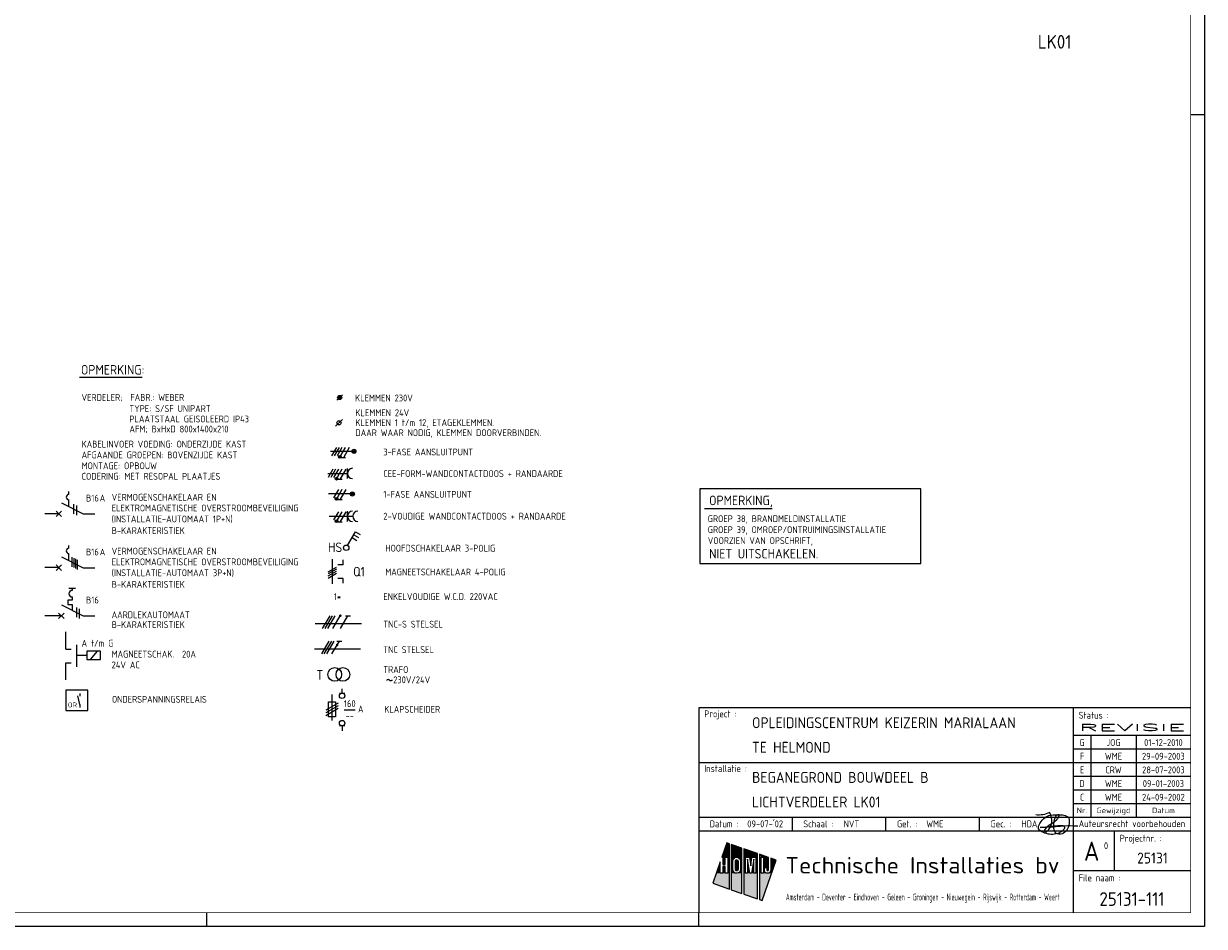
# Model space of a CAD drawing. Header units: millimetres. Extents: x 882 to 2071, y -2 to 839.
# Tile 5 of 8: x 1639 to 2071, y -2 to 328. Entities that reach past the tile are written whole.
import ezdxf
from ezdxf.enums import TextEntityAlignment as Align

# ---------------------------------------------------------------- set-up
doc = ezdxf.new("R2010")
doc.units = ezdxf.units.MM
doc.linetypes.add('HIDDEN', pattern=[9.525, 6.35, -3.175])
doc.layers.get('0').update_dxf_attribs({"linetype": 'CONTINUOUS'})
for name, color, linetype in [('02-61-50-lijn050', 90, 'CONTINUOUS'), ('1', 7, 'CONTINUOUS'), ('40', 1, 'CONTINUOUS'), ('41', 2, 'CONTINUOUS'), ('70', 1, 'CONTINUOUS'), ('71', 2, 'CONTINUOUS'), ('EL$2B---_KADER', 4, 'CONTINUOUS'), ('LIJN025', 10, 'CONTINUOUS'), ('LIJN035', 50, 'CONTINUOUS'), ('LIJN050', 90, 'CONTINUOUS'), ('TEKST18', 210, 'CONTINUOUS'), ('TEKST25', 10, 'CONTINUOUS'), ('TEKST35', 50, 'CONTINUOUS'), ('TEKST50', 90, 'CONTINUOUS'), ('TEKST70', 130, 'CONTINUOUS')]:
    doc.layers.add(name, color=color, linetype=linetype)
doc.styles.add('5_0', font='iso.shx')
doc.styles.add('HELV', font='ISO.SHX')
doc.styles.add('ISO', font='ISO.SHX')
doc.styles.add('NEN', font='iso.shx')
doc.styles.add('ROMAND', font='romand')

# ---------------------------------------------------------------- blocks, each defined once
blk = doc.blocks.new('A0')
at = {"layer": 'LIJN025'}
for p, q in [((1184, 297), (1189, 297)), ((1141, 80), (1141, 5)), ((1141, 70), (1184, 70)), ((1147.5, 70), (1147.5, 40)), ((1164, 70), (1164, 40)), ((1141, 65), (1184, 65)), ((1004, 60), (1141, 60)), ((1141, 60), (1184, 60)), ((1141, 55), (1184, 55)), ((1141, 50), (1184, 50)), ((1141, 45), (1184, 45)), ((1004, 40), (1184, 40)), ((1038.25, 35), (1038.25, 40)), ((1072.5, 35), (1072.5, 40)), ((1106.75, 35), (1106.75, 40)), ((1004, 35), (1184, 35)), ((1156, 35), (1156, 20.5)), ((1014.28, 30.55), (1012.44, 25.28)), ((1015.23, 30.22), (1014.28, 30.55)), ((1015.23, 13.64), (1015.23, 30.22)), ((1019.81, 28.62), (1015.85, 30)), ((1015.85, 30), (1015.85, 13.42)), ((1019.81, 12.03), (1019.81, 28.62)), ((1025.53, 26.61), (1020.49, 28.38)), ((1020.49, 28.38), (1020.49, 11.8)), ((1025.53, 10.03), (1025.53, 26.61)), ((1029.46, 25.24), (1026.21, 26.37)), ((1026.21, 26.37), (1026.21, 9.79)), ((1011.88, 23.67), (1009.11, 15.78)), ((1011.88, 19.41), (1011.88, 23.67)), ((1012.44, 25.28), (1012.78, 25.28)), ((1012.78, 25.28), (1012.78, 22.62)), ((1012.78, 22.62), (1013.68, 22.62)), ((1013.68, 21.86), (1012.78, 21.86)), ((1012.78, 21.86), (1012.78, 19.41)), ((1013.68, 25.28), (1014.58, 25.28)), ((1013.68, 22.62), (1013.68, 25.28)), ((1013.68, 19.41), (1013.68, 21.86)), ((1014.58, 25.28), (1014.58, 19.41)), ((1016.51, 23.91), (1016.61, 24.43)), ((1016.51, 20.8), (1016.51, 23.91)), ((1016.61, 24.43), (1016.9, 24.86)), ((1016.9, 24.86), (1017.35, 25.18)), ((1017.35, 25.18), (1017.88, 25.28)), ((1017.39, 23.89), (1017.46, 24.14)), ((1017.39, 20.81), (1017.39, 23.89)), ((1017.46, 24.14), (1017.63, 24.32)), ((1017.63, 24.32), (1017.89, 24.39)), ((1017.88, 25.28), (1018.41, 25.18)), ((1017.89, 24.39), (1018.13, 24.32)), ((1018.13, 24.32), (1018.31, 24.14)), ((1018.31, 24.14), (1018.38, 23.89)), ((1018.38, 23.89), (1018.38, 20.81)), ((1018.41, 25.18), (1018.85, 24.88)), ((1018.85, 24.88), (1019.14, 24.45)), ((1019.14, 24.45), (1019.25, 23.91)), ((1019.25, 23.91), (1019.25, 20.8)), ((1021.1, 19.41), (1021.1, 25.28)), ((1021.1, 25.28), (1022.62, 25.28)), ((1022.72, 19.41), (1021.87, 24.56)), ((1021.87, 24.56), (1021.87, 19.41)), ((1022.62, 25.28), (1023, 22.14)), ((1023, 22.14), (1023.38, 25.28)), ((1024.15, 24.56), (1023.29, 19.41)), ((1023.38, 25.28), (1024.92, 25.28)), ((1024.15, 19.41), (1024.15, 24.56)), ((1024.92, 25.28), (1024.92, 19.41)), ((1026.81, 19.41), (1026.81, 25.28)), ((1026.81, 25.28), (1027.69, 25.28)), ((1027.14, 9.47), (1032.31, 24.24)), ((1027.69, 25.28), (1027.69, 19.41)), ((1029.46, 20.62), (1029.46, 25.24)), ((1032.31, 24.24), (1030.31, 24.94)), ((1030.31, 24.94), (1030.31, 20.61)), ((1012.78, 19.41), (1011.88, 19.41)), ((1014.58, 19.41), (1013.68, 19.41)), ((1016.61, 20.28), (1016.51, 20.8)), ((1016.91, 19.82), (1016.61, 20.28)), ((1017.37, 19.52), (1016.91, 19.82)), ((1017.91, 19.41), (1017.37, 19.52)), ((1017.45, 20.57), (1017.39, 20.81)), ((1017.64, 20.38), (1017.45, 20.57)), ((1017.89, 20.32), (1017.64, 20.38)), ((1018.14, 20.38), (1017.89, 20.32)), ((1018.43, 19.53), (1017.91, 19.41)), ((1018.32, 20.56), (1018.14, 20.38)), ((1018.38, 20.81), (1018.32, 20.56)), ((1018.86, 19.83), (1018.43, 19.53)), ((1019.15, 20.26), (1018.86, 19.83)), ((1019.25, 20.8), (1019.15, 20.26)), ((1021.87, 19.41), (1021.1, 19.41)), ((1023.29, 19.41), (1022.72, 19.41)), ((1024.92, 19.41), (1024.15, 19.41)), ((1027.69, 19.41), (1026.81, 19.41)), ((1028.02, 20.61), (1028.02, 21.54)), ((1028.02, 21.54), (1028.88, 21.54)), ((1028.09, 20.16), (1028.02, 20.61)), ((1028.34, 19.76), (1028.09, 20.16)), ((1028.7, 19.5), (1028.34, 19.76)), ((1029.16, 19.41), (1028.7, 19.5)), ((1028.88, 21.54), (1028.88, 20.62)), ((1028.88, 20.62), (1028.97, 20.41)), ((1028.97, 20.41), (1029.17, 20.33)), ((1029.61, 19.5), (1029.16, 19.41)), ((1029.17, 20.33), (1029.37, 20.41)), ((1029.37, 20.41), (1029.46, 20.62)), ((1029.99, 19.77), (1029.61, 19.5)), ((1030.24, 20.17), (1029.99, 19.77)), ((1030.31, 20.61), (1030.24, 20.17)), ((1141, 20.5), (1184, 20.5)), ((1009.11, 15.78), (1015.23, 13.64)), ((1015.85, 13.42), (1019.81, 12.03)), ((1020.49, 11.8), (1025.53, 10.03)), ((1026.21, 9.79), (1027.14, 9.47)), ((824, 0), (824, 5)), ((1004, 0), (1004, 5))]:
    blk.add_line(p, q, dxfattribs=at)
blk.add_lwpolyline([(1189, 841), (1189, 0), (0, 0), (0, 841)], close=True, dxfattribs=at)
for points in [[(1012.44, 25.28), (1014.28, 30.55), (1015.23, 25.28), (1015.23, 30.22)], [(1015.85, 25.28), (1015.85, 30), (1019.81, 25.28), (1019.81, 28.62)], [(1020.49, 25.28), (1020.49, 28.38), (1025.53, 25.28), (1025.53, 26.61)], [(1026.21, 19.41), (1026.21, 26.37), (1026.81, 19.41), (1026.81, 25.28)], [(1026.81, 25.28), (1026.21, 26.37), (1027.69, 25.28), (1026.21, 26.37)], [(1027.69, 25.28), (1026.21, 26.37), (1029.46, 25.24), (1026.21, 26.37)], [(1010.39, 19.41), (1011.88, 23.67), (1011.88, 19.41), (1011.88, 23.67)], [(1012.78, 22.62), (1012.78, 25.28), (1013.68, 22.62), (1013.68, 25.28)], [(1012.78, 19.41), (1012.78, 21.86), (1013.68, 19.41), (1013.68, 21.86)], [(1014.58, 19.41), (1014.58, 25.28), (1015.23, 19.41), (1015.23, 25.28)], [(1015.85, 23.91), (1015.85, 25.28), (1016.51, 23.91), (1016.61, 24.43)], [(1016.61, 24.43), (1015.85, 25.28), (1016.9, 24.86), (1015.85, 25.28)], [(1016.9, 24.86), (1015.85, 25.28), (1017.35, 25.18), (1015.85, 25.28)], [(1017.35, 25.18), (1015.85, 25.28), (1017.88, 25.28), (1015.85, 25.28)], [(1015.85, 20.8), (1015.85, 23.91), (1016.51, 20.8), (1016.51, 23.91)], [(1017.39, 23.89), (1017.46, 24.14), (1018.38, 23.89), (1018.31, 24.14)], [(1017.39, 20.81), (1017.39, 23.89), (1018.38, 20.81), (1018.38, 23.89)], [(1017.46, 24.14), (1017.63, 24.32), (1018.31, 24.14), (1018.13, 24.32)], [(1017.63, 24.32), (1017.89, 24.39), (1018.13, 24.32), (1017.89, 24.39)], [(1018.41, 25.18), (1017.88, 25.28), (1018.41, 25.18), (1019.81, 25.28)], [(1018.85, 24.88), (1018.41, 25.18), (1018.85, 24.88), (1019.81, 25.28)], [(1019.14, 24.45), (1018.85, 24.88), (1019.14, 24.45), (1019.81, 25.28)], [(1019.25, 23.91), (1019.14, 24.45), (1019.81, 23.91), (1019.81, 25.28)], [(1019.25, 20.8), (1019.25, 23.91), (1019.81, 20.8), (1019.81, 23.91)], [(1020.49, 19.41), (1020.49, 25.28), (1021.1, 19.41), (1021.1, 25.28)], [(1021.87, 19.41), (1021.87, 24.56), (1022.72, 19.41), (1021.87, 24.56)], [(1023, 22.14), (1022.62, 25.28), (1023, 22.14), (1023.38, 25.28)], [(1023.29, 19.41), (1024.15, 24.56), (1024.15, 19.41), (1024.15, 24.56)], [(1024.92, 19.41), (1024.92, 25.28), (1025.53, 19.41), (1025.53, 25.28)], [(1027.69, 25.24), (1027.69, 25.28), (1029.46, 25.24)], [(1027.69, 21.54), (1027.69, 25.24), (1029.46, 21.54), (1029.46, 25.24)], [(1030.31, 20.61), (1030.31, 24.94), (1031.04, 20.61), (1032.31, 24.24)], [(1009.11, 15.78), (1010.39, 19.41), (1015.23, 13.64), (1015.23, 19.41)], [(1015.85, 19.41), (1015.85, 20.8), (1015.85, 19.41), (1016.51, 20.8)], [(1015.85, 19.41), (1016.51, 20.8), (1015.85, 19.41), (1016.61, 20.28)], [(1015.85, 19.41), (1016.61, 20.28), (1015.85, 19.41), (1016.91, 19.82)], [(1015.85, 19.41), (1016.91, 19.82), (1015.85, 19.41), (1017.37, 19.52)], [(1015.85, 19.41), (1017.37, 19.52), (1015.85, 19.41), (1017.91, 19.41)], [(1015.85, 13.42), (1015.85, 19.41), (1019.81, 12.03), (1019.81, 19.41)], [(1017.45, 20.57), (1017.39, 20.81), (1018.32, 20.56), (1018.38, 20.81)], [(1017.64, 20.38), (1017.45, 20.57), (1018.14, 20.38), (1018.32, 20.56)], [(1017.89, 20.32), (1017.64, 20.38), (1017.89, 20.32), (1018.14, 20.38)], [(1017.91, 19.41), (1018.43, 19.53), (1017.91, 19.41), (1019.81, 19.41)], [(1018.43, 19.53), (1018.86, 19.83), (1018.43, 19.53), (1019.81, 19.41)], [(1018.86, 19.83), (1019.15, 20.26), (1018.86, 19.83), (1019.81, 19.41)], [(1019.81, 19.41), (1019.15, 20.26), (1019.81, 20.8), (1019.25, 20.8)], [(1020.49, 11.8), (1020.49, 19.41), (1025.53, 10.03), (1025.53, 19.41)], [(1026.21, 9.79), (1026.21, 19.41), (1027.14, 9.47), (1030.62, 19.41)], [(1027.69, 19.41), (1027.69, 21.54), (1028.02, 20.61), (1028.02, 21.54)], [(1027.69, 19.41), (1028.02, 20.61), (1027.69, 19.41), (1028.09, 20.16)], [(1027.69, 19.41), (1028.09, 20.16), (1027.69, 19.41), (1028.34, 19.76)], [(1027.69, 19.41), (1028.34, 19.76), (1027.69, 19.41), (1028.7, 19.5)], [(1027.69, 19.41), (1028.7, 19.5), (1027.69, 19.41), (1029.16, 19.41)], [(1028.02, 20.61), (1028.02, 21.54), (1028.09, 20.16), (1028.02, 20.61)], [(1028.88, 20.62), (1028.88, 21.54), (1028.97, 20.41), (1028.88, 21.54)], [(1028.97, 20.41), (1028.88, 21.54), (1029.17, 20.33), (1028.88, 21.54)], [(1029.17, 20.33), (1028.88, 21.54), (1029.37, 20.41), (1028.88, 21.54)], [(1029.37, 20.41), (1028.88, 21.54), (1029.46, 20.62), (1028.88, 21.54)], [(1029.46, 20.62), (1028.88, 21.54), (1029.46, 20.62), (1029.46, 21.54)], [(1029.16, 19.41), (1030.62, 19.41), (1029.61, 19.5), (1030.62, 19.41)], [(1030.62, 19.41), (1029.61, 19.5), (1030.62, 19.41), (1029.99, 19.77)], [(1030.62, 19.41), (1029.99, 19.77), (1031.04, 20.61), (1030.24, 20.17)], [(1030.24, 20.17), (1030.31, 20.61), (1030.24, 20.17), (1031.04, 20.61)]]:
    blk.add_solid(points, dxfattribs=at)
at = {"layer": 'LIJN050'}
for p, q in [((1184, 80), (1004, 80)), ((1004, 80), (1004, 5))]:
    blk.add_line(p, q, dxfattribs=at)
at = {"layer": 'LIJN050', "const_width": 0.2}
blk.add_lwpolyline([(1184, 836), (25, 836), (25, 5), (1184, 5)], close=True, dxfattribs=at)
at = {"layer": 'TEKST18', "style": 'ISO'}
for s, p in [('Nr.', (1144.25, 41.43)), ('Gewijzigd', (1155.75, 41.43)), ('Datum', (1174, 41.43))]:
    blk.add_text(s, height=2, dxfattribs=at).set_placement(p, align=Align.CENTER)
at = {"layer": 'TEKST18', "style": 'ISO', "width": 0.67468}
blk.add_text('Amsterdam - Deventer - Eindhoven - Geleen - Groningen - Nieuwegein - Rijswijk - Rotterdam - Weert', height=2.5, dxfattribs=at).set_placement((1035.88, 9.47), (1136, 9.47), align=Align.FIT)
at = {"layer": 'TEKST25', "style": 'ISO'}
for s, p in [('Project :', (1006, 76.5)), ('Status :', (1143, 76)), ('Installatie :', (1006, 56.5)), ('Schaal :', (1042.25, 36.25)), ('Datum :', (1008, 36.25)), ('Get. :', (1076.5, 36.25)), ('Gec. :', (1110.75, 36.25)), ('Projectnr. :', (1158, 31)), ('File naam :', (1143, 16.5))]:
    blk.add_text(s, height=2.5, dxfattribs=at).set_placement(p)
at = {"layer": 'TEKST25', "style": 'ISO', "width": 1.015814}
blk.add_text('Auteursrecht voorbehouden', height=2.5, dxfattribs=at).set_placement((1143, 36.3), (1182, 36.3), align=Align.FIT)
at = {"layer": 'TEKST25', "style": 'ROMAND', "width": 2.899115}
blk.add_attdef('STATUS', text='', height=2.5, dxfattribs=at).set_placement((1143, 71.5), (1182, 71.5), align=Align.FIT)
at = {"layer": 'TEKST25', "style": 'ISO'}
for tag, p in [('E', (1144.25, 66)), ('NAAM-E', (1155.75, 66)), ('DATUM-E', (1174, 66)), ('D', (1144.25, 61)), ('NAAM-D', (1155.75, 61)), ('DATUM-D', (1174, 61)), ('C', (1144.25, 56)), ('NAAM-C', (1155.75, 56)), ('DATUM-C', (1174, 56)), ('B', (1144.25, 51)), ('NAAM-B', (1155.75, 51)), ('DATUM-B', (1174, 51)), ('A', (1144.25, 46)), ('NAAM-A', (1155.75, 46)), ('DATUM-A', (1174, 46))]:
    blk.add_attdef(tag, text='', height=2.5, dxfattribs=at).set_placement(p, align=Align.CENTER)
for tag, p in [('DATUM', (1021.75, 36.25)), ('SCHAAL', (1057, 36.25)), ('GETEKEND', (1087.25, 36.25)), ('GECONTOL.', (1122, 36.25)), ('FORMAAT', (1152.25, 28.25))]:
    blk.add_attdef(tag, p, '', height=2.5, dxfattribs=at)
at = {"layer": 'TEKST35', "style": 'ISO'}
for tag, p in [('PROJECT', (1023.5, 72.5)), ('PLAATS', (1023.5, 63.5)), ('INSTALLATIE-REGEL1', (1023.5, 52.5)), ('INSTALLATIE-REGEL2', (1023.5, 43.5))]:
    blk.add_attdef(tag, p, '', height=4, dxfattribs=at)
blk.add_attdef('PROJ.NR.', text='', height=4, dxfattribs=at).set_placement((1170, 23), align=Align.CENTER)
at = {"layer": 'TEKST50', "style": 'HELV', "width": 1.169753}
blk.add_text('Technische Installaties bv', height=6, dxfattribs=at).set_placement((1035.72, 19.36), (1135.99, 19.36), align=Align.FIT)
at = {"layer": 'TEKST50', "style": 'ISO'}
blk.add_attdef('FILE-NAAM', text='', height=5, dxfattribs=at).set_placement((1162.5, 7.5), align=Align.CENTER)
at = {"layer": 'TEKST70', "style": 'HELV'}
blk.add_text('A', height=7, dxfattribs=at).set_placement((1147.75, 24), align=Align.CENTER)
blk = doc.blocks.new('PRHDAA4')
at = {"layer": '02-61-50-lijn050', "color": 50, "linetype": 'ByBlock', "flags": 128}
blk.add_lwpolyline([(1.04, 2.03, 0.043806), (-6.39, 1.89, -0.031193), (-12.8, 1.6), (-7.61, 2.16, 0.003454), (-5.1, 2.36, -0.231177), (-3.95, 1.92, -0.175519), (-3.92, 1.42, -0.153375), (-4.6, 0.4, -0.056813), (-5.76, -0.34, -0.100205), (-8.11, -0.94, -0.16296), (-12.67, 0.33, -0.379529), (-13.36, 2.09, -0.14016), (-11.01, 5.21, -0.143334), (-9.14, 6.05, -0.06258), (-4.67, 6.18, -0.12688), (-2.65, 5.49, -0.169413), (-2.32, 4.96, -0.095564), (-2.27, 2.38, -0.080055), (-2.63, 1.34, -0.126486), (-4.26, -0.44, -0.214891), (-6.48, -0.78, -0.203106), (-7.05, -0.45, -0.121177), (-7.75, 1.16, -0.121604), (-7.51, 4.45, -0.010614), (-7.31, 5.13, -0.021915), (-7.04, 5.72, -0.15615), (-6.41, 6.24, -0.050224), (-6.16, 6.3, -0.295436), (-5.97, 6.21, -0.250173), (-5.94, 5.68, -0.167384), (-8.57, 2.94, 0.121525), (-11.08, 0.82, 0.14194), (-11.19, 0.5, 0.153562), (-11.18, 0.3, 0.520832), (-10.31, 0.11, 0.362036), (-9.35, 7.05, -0.145439), (-14.41, 6.19)], format="xyb", dxfattribs=at)
blk = doc.blocks.new('T1146')
at = {"layer": '71'}
for p, q in [((-4, 0), (-4, -8)), ((0, -1.5), (-2, -1.5)), ((0, -6.5), (-2, -6.5))]:
    blk.add_line(p, q, dxfattribs=at)
blk = doc.blocks.new('RWS023', base_point=(227, 181))
at = {"layer": '40', "style": 'NEN'}
blk.add_text('~', height=5, dxfattribs=at).set_placement((223.5, 179.5))
blk = doc.blocks.new('KLAPSCHRENVOOI')
at = {"layer": '1', "color": 2}
for p, q in [((-19.2, 4.66), (-19.2, -4.84)), ((-16.5, 5.16), (-14.5, 5.16)), ((-20.45, 1.91), (-17.95, 1.91)), ((-20.45, -3.59), (-20.45, 1.91)), ((-17.95, 1.91), (-17.95, -3.59)), ((-17.95, -3.59), (-20.45, -3.59)), ((-14.5, -6.84), (-16.5, -6.84))]:
    blk.add_line(p, q, dxfattribs=at)
at = {"layer": '1', "color": 1}
for p, q in [((-16.95, 1.46), (-21.45, -1.14)), ((-16.95, 0.46), (-21.45, -2.14)), ((-16.95, -0.54), (-21.45, -3.14))]:
    blk.add_line(p, q, dxfattribs=at)
at = {"layer": '70'}
blk.add_line((-14.69, -0.96), (-10.69, -0.96), dxfattribs=at)
at = {"layer": '71'}
for centre in [(-15.5, 4.16), (-15.5, -5.84)]:
    blk.add_circle(centre, 1, dxfattribs=at)
at = {"layer": 'LIJN035'}
for p, q in [((-15.5, 5.16), (-15.5, 6.76)), ((-15.5, -6.84), (-15.5, -8.69))]:
    blk.add_line(p, q, dxfattribs=at)
at = {"layer": '40', "style": 'NEN'}
for s, p in [('160', (-12.69, 0.04)), ('--', (-12.69, -4.46))]:
    blk.add_text(s, height=2.5, dxfattribs=at).set_placement(p, align=Align.CENTER)
blk.add_text('A', height=2.5, dxfattribs=at).set_placement((-9.69, -1.96))
at = {"layer": 'TEKST25', "style": 'ISO'}
blk.add_text('KLAPSCHEIDER', height=2.5, dxfattribs=at).set_placement((-0.06, -2.04))
blk = doc.blocks.new('RENVKLEM24V')
at = {"layer": 'TEKST25', "style": 'ISO'}
for s, p in [('KLEMMEN 24V', (97.67, 162.94)), ('KLEMMEN 1 t/m 12, ETAGEKLEMMEN.', (97.67, 159.34)), ('DAAR WAAR NODIG, KLEMMEN DOORVERBINDEN. ', (97.67, 155.64))]:
    blk.add_text(s, height=2.5, dxfattribs=at).set_placement(p)

msp = doc.modelspace()

# ---------------------------------------------------------------- linework, layer by layer
at = {"color": 50}
for p, q in [((1745.71, 108.43), (1762.59, 108.43)), ((1745.39, 99.13), (1762.26, 99.13))]:
    msp.add_line(p, q, dxfattribs=at)
at = {"color": 10}
for p, q in [((1748.38, 106.56), (1751.08, 111.25)), ((1749.32, 106.56), (1752.02, 111.25)), ((1750.25, 106.56), (1752.96, 111.25)), ((1752.13, 106.56), (1754.83, 111.25)), ((1754.94, 106.56), (1757.65, 111.25)), ((1756.71, 111.25), (1758.58, 111.25)), ((1748.05, 97.26), (1750.76, 101.95)), ((1748.99, 97.26), (1751.7, 101.95)), ((1749.93, 97.26), (1752.63, 101.95)), ((1751.8, 97.26), (1754.51, 101.95)), ((1753.57, 101.95), (1755.45, 101.95))]:
    msp.add_line(p, q, dxfattribs=at)
at = {"color": 10, "const_width": 0.469}
for points in [[(1754.63, 111.36, 1), (1755.04, 111.13, 1)], [(1753.49, 100.66, 1), (1753.9, 100.42, 1)]]:
    msp.add_lwpolyline(points, format="xyb", close=True, dxfattribs=at)
at = {"layer": '1', "color": 1}
for p, q in [((1753.4, 172.81), (1751.65, 169.78)), ((1754.4, 172.81), (1752.65, 169.78)), ((1755.4, 172.81), (1753.65, 169.78)), ((1756.65, 172.81), (1754.92, 169.82)), ((1758.15, 172.81), (1755.96, 169.02)), ((1752.13, 164.81), (1750.38, 161.78)), ((1753.13, 164.81), (1751.38, 161.78)), ((1754.13, 164.81), (1752.38, 161.78)), ((1755.38, 164.81), (1753.65, 161.82)), ((1756.88, 164.81), (1754.69, 161.02)), ((1754.13, 157.41), (1752.38, 154.38)), ((1755.38, 157.41), (1753.65, 154.42)), ((1756.88, 157.41), (1754.69, 153.62)), ((1754.13, 149.31), (1752.38, 146.28)), ((1755.38, 149.31), (1753.65, 146.32)), ((1756.88, 149.31), (1754.69, 145.52))]:
    msp.add_line(p, q, dxfattribs=at)
at = {"layer": '1', "color": 2}
for p, q in [((1652.78, 152.54), (1660.82, 148.52)), ((1652.78, 132.84), (1660.82, 128.82)), ((1656.78, 121.31), (1656.78, 120.51)), ((1656.78, 116.91), (1655.18, 116.91)), ((1655.18, 116.91), (1655.18, 115.31)), ((1656.78, 118.11), (1656.78, 116.91)), ((1652.78, 115.24), (1660.82, 111.22)), ((1655.18, 115.31), (1656.78, 115.31)), ((1656.78, 115.31), (1656.78, 113.25))]:
    msp.add_line(p, q, dxfattribs=at)
at = {"layer": '1', "color": 1}
for centre in [(1754.68, 169.38), (1753.41, 161.38), (1753.41, 153.98), (1753.41, 145.88)]:
    msp.add_circle(centre, 0.5, dxfattribs=at)
at = {"layer": '1', "color": 2}
msp.add_arc((1656.78, 119.31), 1.2, 90, 270, dxfattribs=at)
at = {"layer": '40'}
msp.add_line((1755.61, 183.06), (1753.11, 180.56), dxfattribs=at)
at = {"layer": '40', "color": 2}
msp.add_circle((1754.36, 181.81), 0.75, dxfattribs=at)
at = {"layer": '70'}
for p, q in [((1753.61, 190.06), (1755.61, 192.06)), ((1756.74, 169.02), (1755.18, 169.02)), ((1755.47, 161.02), (1753.91, 161.02)), ((1657.28, 152.04), (1657.28, 148.54)), ((1658.28, 151.54), (1658.28, 148.04)), ((1755.47, 153.62), (1753.91, 153.62)), ((1755.47, 145.52), (1753.91, 145.52)), ((1656.65, 132.65), (1656.65, 129.15)), ((1657.3, 132.33), (1657.3, 128.83)), ((1657.94, 132.01), (1657.94, 128.51)), ((1658.59, 131.68), (1658.59, 128.18)), ((1750.38, 127.28), (1753.42, 129.03)), ((1753.42, 128.28), (1750.38, 126.53)), ((1750.38, 125.78), (1753.42, 127.53)), ((1750.38, 125.03), (1753.42, 126.78)), ((1658.36, 114.22), (1658.36, 110.72)), ((1659.36, 113.72), (1659.36, 110.22))]:
    msp.add_line(p, q, dxfattribs=at)
at = {"layer": '70', "const_width": 0.5}
for points in [[(1754.43, 169.38, 1), (1754.93, 169.38, 1)], [(1753.16, 161.38, 1), (1753.66, 161.38, 1)], [(1753.16, 153.98, 1), (1753.66, 153.98, 1)], [(1753.16, 145.88, 1), (1753.66, 145.88, 1)]]:
    msp.add_lwpolyline(points, format="xyb", close=True, dxfattribs=at)
at = {"layer": '71'}
for p, q in [((1757.43, 161.41), (1757.43, 165.16)), ((1750.34, 163.29), (1757.43, 163.29)), ((1655.57, 155.65), (1655.57, 156.65)), ((1655.57, 151.15), (1655.57, 153.65)), ((1750.83, 147.61), (1759.43, 147.61)), ((1757.43, 145.73), (1757.43, 149.48)), ((1757.53, 136.95), (1760.43, 141.97)), ((1759.18, 139.81), (1760.91, 138.81)), ((1759.81, 140.89), (1761.54, 139.89)), ((1760.43, 141.97), (1762.16, 140.97)), ((1655.57, 135.95), (1655.57, 136.95)), ((1655.57, 131.45), (1655.57, 133.95)), ((1751.9, 131.9), (1751.9, 122.9)), ((1755.9, 129.9), (1753.9, 129.9)), ((1755.9, 124.9), (1753.9, 124.9)), ((1651.78, 112.22), (1653.78, 110.22)), ((1651.78, 110.22), (1653.78, 112.22)), ((1667.16, 98.23), (1662.16, 98.23)), ((1662.16, 98.23), (1662.16, 95.23)), ((1662.16, 95.23), (1667.16, 95.23)), ((1667.16, 95.23), (1667.16, 98.23)), ((1662.5, 84.05), (1654.4, 84.05)), ((1654.4, 84.05), (1654.4, 76.55)), ((1662.5, 76.55), (1662.5, 84.05)), ((1659.58, 78.81), (1658.82, 81.91)), ((1654.4, 76.55), (1662.5, 76.55))]:
    msp.add_line(p, q, dxfattribs=at)
for centre, radius in [((1754.61, 191.06), 0.75), ((1754.61, 191.06), 0.5), ((1754.61, 191.06), 0.25), ((1759.83, 171.37), 0.75), ((1759.83, 171.37), 0.5), ((1759.83, 171.37), 0.25), ((1759.25, 155.79), 0.75), ((1759.25, 155.79), 0.5), ((1759.25, 155.79), 0.25), ((1757.02, 136.09), 1), ((1752.8, 89.75), 2.5), ((1755.8, 89.75), 2.5)]:
    msp.add_circle(centre, radius, dxfattribs=at)
for centre, radius in [((1759.3, 163.29), 1.88), ((1655.57, 154.65), 1), ((1759.3, 147.61), 1.88), ((1761.3, 147.61), 1.88), ((1655.57, 134.95), 1)]:
    msp.add_arc(centre, radius, 90, 270, dxfattribs=at)
at = {"layer": 'LIJN025', "linetype": 'Continuous'}
msp.add_line((1659.46, 198.47), (1682.34, 198.47), dxfattribs=at)
at = {"layer": 'LIJN025'}
for p, q in [((1886.4, 157.68), (1886.4, 130.38)), ((1967.2, 157.68), (1886.4, 157.68)), ((1967.2, 130.38), (1967.2, 157.68)), ((1888.1, 150.48), (1912.8, 150.48)), ((1886.4, 130.38), (1967.2, 130.38))]:
    msp.add_line(p, q, dxfattribs=at)
at = {"layer": 'LIJN025', "color": 2, "linetype": 'Continuous'}
for p, q in [((1650.86, 147.54), (1652.84, 149.52)), ((1650.86, 149.52), (1652.84, 147.54)), ((1650.86, 129.82), (1652.84, 127.84)), ((1650.86, 127.84), (1652.84, 129.82))]:
    msp.add_line(p, q, dxfattribs=at)
at = {"layer": 'LIJN025', "color": 2, "linetype": 'HIDDEN', "ltscale": 2.5}
msp.add_line((1662.16, 96.73), (1658.39, 96.73), dxfattribs=at)
at = {"layer": 'LIJN025', "color": 1, "linetype": 'Continuous'}
msp.add_line((1663.46, 95.23), (1665.97, 98.23), dxfattribs=at)
at = {"layer": 'LIJN035'}
for p, q in [((1759.33, 171.37), (1751.25, 171.37)), ((1758.75, 155.79), (1750.55, 155.79)), ((1651.85, 148.53), (1646.78, 148.53)), ((1660.82, 148.52), (1665.03, 148.52)), ((1755.9, 129.9), (1755.9, 131.7)), ((1651.85, 128.83), (1646.78, 128.83)), ((1660.82, 128.82), (1665.03, 128.82)), ((1755.9, 123.1), (1755.9, 124.9)), ((1652.8, 111.23), (1646.78, 111.23)), ((1660.82, 111.22), (1665.03, 111.22)), ((1654.39, 99.07), (1654.39, 105.36)), ((1654.39, 87.79), (1654.39, 94.07)), ((1659.58, 82.78), (1659.58, 81.8)), ((1659.58, 78.81), (1659.58, 77.68))]:
    msp.add_line(p, q, dxfattribs=at)
at = {"layer": 'LIJN050'}
msp.add_line((1655.58, 121.31), (1657.97, 121.31), dxfattribs=at)

# ---------------------------------------------------------------- block references
at = {"layer": '40'}
msp.add_blockref('RWS023', (1774.8, 86.55), dxfattribs=at)
at = {"layer": 'EL$2B---_KADER'}
msp.add_blockref('A0', (882, -2.4), dxfattribs=at).add_auto_attribs({'PROJECT': 'OPLEIDINGSCENTRUM KEIZERIN MARIALAAN', 'PLAATS': 'TE HELMOND', 'INSTALLATIE-REGEL1': 'BEGANEGROND BOUWDEEL B', 'INSTALLATIE-REGEL2': 'LICHTVERDELER LK01', 'PROJ.NR.': '25131', 'FILE-NAAM': '25131-111', 'DATUM': "09-07-'02", 'SCHAAL': 'NVT', 'GETEKEND': 'WME', 'GECONTOL.': 'HDA', 'STATUS': 'REVISIE', 'FORMAAT': '0', 'A': 'C', 'NAAM-A': 'WME', 'DATUM-A': '24-09-2002', 'B': 'D', 'NAAM-B': 'WME', 'DATUM-B': '09-01-2003', 'C': 'E', 'NAAM-C': 'CRW', 'DATUM-C': '28-07-2003', 'D': 'F', 'NAAM-D': 'WME', 'DATUM-D': '29-09-2003', 'E': 'G', 'NAAM-E': 'JOG', 'DATUM-E': '01-12-2010'})
at = {"layer": 'LIJN025'}
for name, p in [('RENVKLEM24V', (1662.7, 21.3)), ('KLAPSCHRENVOOI', (1771, 77.8))]:
    msp.add_blockref(name, p, dxfattribs=at)
at = {"layer": 'LIJN025', "color": 2, "linetype": 'Continuous', "rotation": 180}
msp.add_blockref('T1146', (1654.39, 92.57), dxfattribs=at)
at = {"layer": 'LIJN035'}
msp.add_blockref('PRHDAA4', (2023.7, 32.2), dxfattribs=at)

# ---------------------------------------------------------------- texts
at = {"layer": '40', "style": 'NEN'}
for s, height, p in [('B16', 2.5, (1661.82, 153.02)), ('A', 2.5, (1666.82, 153.02)), ('B16', 2.5, (1661.82, 133.32)), ('A', 2.5, (1666.82, 133.32)), ('B16', 2.5, (1661.82, 115.72)), ('230V/24V', 2.5, (1774.2, 86.55)), ('OR', 1.8, (1655.17, 77.71))]:
    msp.add_text(s, height=height, dxfattribs=at).set_placement(p)
at = {"layer": '41', "style": 'NEN'}
msp.add_text('T', height=3.5, dxfattribs=at).set_placement((1748.6, 87.85), align=Align.RIGHT)
at = {"layer": 'TEKST25'}
for s, style, p in [('VERDELER;  FABR.: WEBER', 'ISO', (1660.19, 189.84)), ('KLEMMEN 230V', 'ISO', (1760.27, 189.64)), ('TYPE: S/SF UNIPART', 'ISO', (1677.69, 185.78)), ('PLAATSTAAL GEISOLEERD IP43', 'ISO', (1677.69, 181.98)), ('AFM; BxHxD 800x1400x210', 'ISO', (1677.69, 178.28)), ('KABELINVOER VOEDING: ONDERZIJDE KAST', 'ISO', (1660.19, 172.77)), ('AFGAANDE GROEPEN: BOVENZIJDE KAST', 'ISO', (1660.19, 168.82)), ('3-FASE AANSLUITPUNT', 'ISO', (1770.59, 169.9)), ('MONTAGE: OPBOUW', 'ISO', (1660.19, 164.84)), ('CEE-FORM-WANDCONTACTDOOS + RANDAARDE', 'ISO', (1770.59, 162)), ('CODERING: MET RESOPAL PLAATJES', 'ISO', (1660.19, 161.01)), ('VERMOGENSCHAKELAAR EN ', 'ISO', (1671.19, 153.33)), ('1-FASE AANSLUITPUNT', 'ISO', (1770.59, 154.4)), ('ELEKTROMAGNETISCHE OVERSTROOMBEVEILIGING', 'ISO', (1671.19, 149.4)), ('(INSTALLATIE-AUTOMAAT 1P+N)', 'ISO', (1671.19, 145.4)), ('2-VOUDIGE WANDCONTACTDOOS + RANDAARDE', 'ISO', (1770.59, 146.4)), ('GROEP 38, BRANDMELDINSTALLATIE ', 'ISO', (1889.3, 145.48)), ('B-KARAKTERISTIEK', 'ISO', (1671.19, 141.15)), ('GROEP 39, OMROEP/ONTRUIMINGSINSTALLATIE', 'ISO', (1889.3, 141.48)), ('VOORZIEN VAN OPSCHRIFT,', 'ISO', (1889.3, 137.48)), ('VERMOGENSCHAKELAAR EN ', 'ISO', (1671.19, 133.63)), ('HOOFDSCHAKELAAR 3-POLIG', 'ISO', (1771.29, 134.7)), ('ELEKTROMAGNETISCHE OVERSTROOMBEVEILIGING', 'ISO', (1671.19, 129.7)), ('(INSTALLATIE-AUTOMAAT 3P+N)', 'ISO', (1671.19, 125.7)), ('MAGNEETSCHAKELAAR 4-POLIG', 'ISO', (1771.29, 126)), ('B-KARAKTERISTIEK', 'ISO', (1671.19, 121.45)), ('1*', '5_0', (1752.47, 116.99)), ('ENKELVOUDIGE W.C.D. 220VAC', 'ISO', (1770.59, 117)), ('AARDLEKAUTOMAAT', 'ISO', (1671.19, 110.33)), ('B-KARAKTERISTIEK', 'ISO', (1671.19, 106.75)), ('TNC-S STELSEL', 'ISO', (1770.59, 106.9)), ('A t/m G', 'ISO', (1660.17, 99.94)), ('TNC STELSEL', 'ISO', (1770.59, 97.6)), ('MAGNEETSCHAK.  20A', 'ISO', (1671.17, 95.94)), ('24V AC', 'ISO', (1671.17, 92.01)), ('TRAFO', 'ISO', (1770.59, 90.3)), ('ONDERSPANNINGSRELAIS', 'ISO', (1671.27, 79.43))]:
    msp.add_text(s, height=2.5, dxfattribs=dict(at, style=style)).set_placement(p)
at = {"layer": 'TEKST35', "linetype": 'HIDDEN', "style": 'ISO'}
msp.add_text('OPMERKING:', height=3.5, dxfattribs=at).set_placement((1659.95, 199.47))
at = {"layer": 'TEKST35', "color": 50, "style": 'ISO'}
for s, p in [('OPMERKING,', (1889.8, 151.68)), ('NIET UITSCHAKELEN.', (1889.8, 132.18))]:
    msp.add_text(s, height=3.5, dxfattribs=at).set_placement(p)
at = {"layer": 'TEKST35', "style": 'NEN'}
for s, p in [('HS', (1750.34, 134.53)), ('Q1', (1759.54, 125.63))]:
    msp.add_text(s, height=3.5, dxfattribs=at).set_placement(p)
at = {"layer": 'TEKST50', "linetype": 'HIDDEN', "style": 'ISO'}
msp.add_text('LK01', height=5, dxfattribs=at).set_placement((2010.08, 318.69))

doc.saveas('drawing.dxf')
